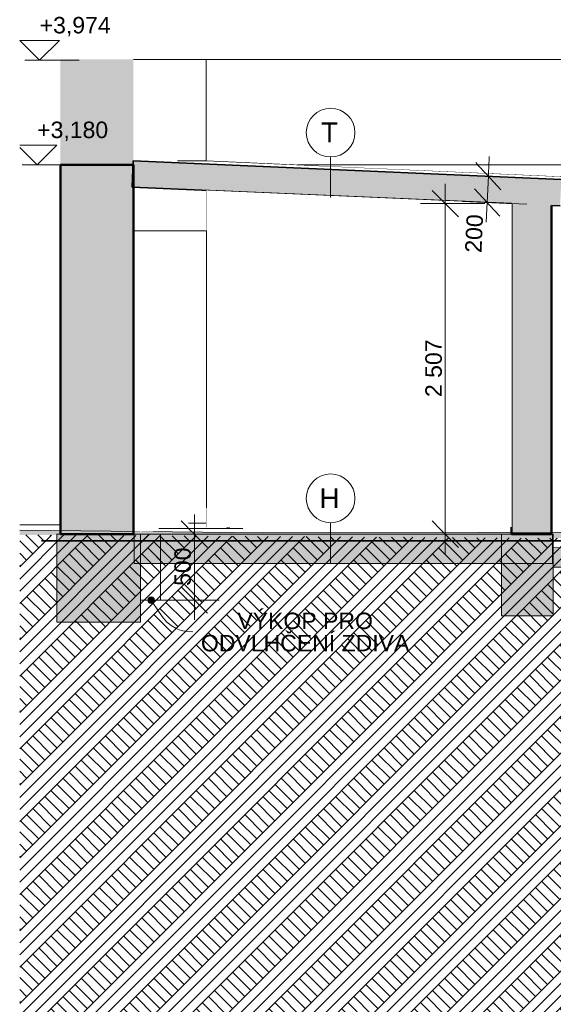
# Model space of a CAD drawing. Header units: millimetres. Extents: x -25516 to 3801, y -6942 to 11332.
# Tile 2 of 33: x -25516 to -21466, y -3184 to 4281. Entities that reach past the tile are written whole.
import ezdxf

# ---------------------------------------------------------------- set-up
doc = ezdxf.new("R2010")
doc.units = ezdxf.units.MM
doc.header["$MEASUREMENT"] = 0
doc.linetypes.add('Wipeout_Contour', pattern=[1000, 0, -1000])
doc.linetypes.add('Čárkovaná', pattern=[325, 200, -125])
for name, color, linetype in [('POHLED ZÁPADNÍ_1_Anotace - SP', 7, 'Continuous'), ('POHLED ZÁPADNÍ_1_Bourané_Anotace - SP', 7, 'Continuous'), ('POHLED ZÁPADNÍ_1_Bourané_Konstrukce - krov', 7, 'Continuous'), ('POHLED ZÁPADNÍ_1_Bourané_Konstrukce - nosné', 7, 'Continuous'), ('POHLED ZÁPADNÍ_1_Bourané_Konstrukce - střechy a skořepiny', 7, 'Continuous'), ('POHLED ZÁPADNÍ_1_Bourané_Kóty - SP', 7, 'Continuous'), ('POHLED ZÁPADNÍ_1_Bourané_Popis', 7, 'Continuous'), ('POHLED ZÁPADNÍ_1_Bourané_Situace - terén', 7, 'Continuous'), ('POHLED ZÁPADNÍ_1_Bourané_Výplně - Povrchové', 7, 'Continuous'), ('POHLED ZÁPADNÍ_1_Bourané_Výplně – Řezové', 7, 'Continuous'), ('POHLED ZÁPADNÍ_1_Bourané_VÝTAH VAR 1', 7, 'Continuous'), ('POHLED ZÁPADNÍ_1_Konstrukce - krov', 7, 'Continuous'), ('POHLED ZÁPADNÍ_1_Konstrukce - nosné', 7, 'Continuous'), ('POHLED ZÁPADNÍ_1_Kóty - SP', 7, 'Continuous'), ('POHLED ZÁPADNÍ_1_Situace - terén', 7, 'Continuous'), ('POHLED ZÁPADNÍ_1_Výplně - Povrchové', 7, 'Continuous'), ('POHLED ZÁPADNÍ_1_Výplně – Řezové', 7, 'Continuous')]:
    doc.layers.add(name, color=color, linetype=linetype)
doc.styles.add('GENEROVANÝ_STYL_1', font='txt')
doc.styles.add('GENEROVANÝ_STYL_2', font='txt')
pattern_1 = [(45, (4e-12, 0), (-137.8858, 137.8858), []), (45, (-45.96, 45.96), (-275.7716, 275.7716), []), (45, (-91.92, 91.92), (-275.7716, 275.7716), []), (135, (-137.886, 137.886), (45.96194, 45.96194), [195, -195])]

msp = doc.modelspace()

# ---------------------------------------------------------------- hatches: boundary and pattern name
at = {"layer": 'POHLED ZÁPADNÍ_1_Bourané_Výplně – Řezové', "linetype": 'Continuous', "lineweight": 0, "true_color": 0xd8d8cb}
msp.add_hatch(color=254, dxfattribs=at).paths.add_polyline_path([(-24652.3, 3180), (-24652.3, 3980), (-25206.1, 3980), (-25206.1, 3180)])

# ---------------------------------------------------------------- linework, layer by layer
at = {"layer": 'POHLED ZÁPADNÍ_1_Bourané_Konstrukce - nosné', "color": 42, "linetype": 'Continuous', "lineweight": 50, "true_color": 0xe4ad2c}
for p, q in [((-24652.3, 3180), (-25206.1, 3180)), ((-25206.1, 3180), (-25206.1, 2680))]:
    msp.add_line(p, q, dxfattribs=at)
at = {"layer": 'POHLED ZÁPADNÍ_1_Bourané_Konstrukce - střechy a skořepiny', "color": 42, "linetype": 'Continuous', "lineweight": 35, "true_color": 0xe4ad2c}
for p, q in [((-24653.7, 3210.5), (-24662.4, 3010.8)), ((-24662.4, 3010.8), (-21782.6, 2886)), ((-21480.5, 2872.9), (-21414.7, 2870))]:
    msp.add_line(p, q, dxfattribs=at)
at = {"layer": 'POHLED ZÁPADNÍ_1_Bourané_Kóty - SP', "color": 42, "linetype": 'Continuous', "lineweight": 13, "true_color": 0xe4ad2c}
for p, q in [((-25363.9, 3973.7), (-25513.9, 4123.7)), ((-25513.9, 4123.7), (-25213.9, 4123.7)), ((-25213.9, 4123.7), (-25363.9, 3973.7)), ((-25363.9, 3973.7), (-25476.4, 3973.7)), ((-25363.9, 3973.7), (-25063.9, 3973.7)), ((-25515.5, 3330), (-25233.1, 3330)), ((-25383.1, 3180), (-25515.5, 3312.5)), ((-25233.1, 3330), (-25383.1, 3180)), ((-25383.1, 3180), (-25495.6, 3180)), ((-25383.1, 3180), (-25083.1, 3180))]:
    msp.add_line(p, q, dxfattribs=at)
at = {"layer": 'POHLED ZÁPADNÍ_1_Situace - terén', "color": 251, "linetype": 'Continuous', "lineweight": 20, "true_color": 0x6a6a6a}
msp.add_line((-10974.2, -2550), (-25515.5, -2550), dxfattribs=at)

# ---------------------------------------------------------------- texts
at = {"layer": 'POHLED ZÁPADNÍ_1_Kóty - SP', "color": 42, "linetype": 'Continuous', "lineweight": 13, "true_color": 0xe4ad2c, "char_height": 125, "width": 528.001, "attachment_point": 7, "style": 'GENEROVANÝ_STYL_1'}
for s, insert in [('\\A1;{\\pql;\\fArial|b0|i0|c0|p38;+3,974}', (-25363.9, 4153.7)), ('\\A1;{\\pql;\\fArial|b0|i0|c0|p38;+3,180}', (-25383.1, 3360))]:
    msp.add_mtext(s, dxfattribs=dict(at, insert=insert))
at = {"layer": 'POHLED ZÁPADNÍ_1_Kóty - SP', "color": 154, "linetype": 'Continuous', "lineweight": 13, "char_height": 125, "width": 528.001, "attachment_point": 7, "style": 'GENEROVANÝ_STYL_1'}
for s, insert in [('\\A1;{\\pql;\\fArial|b0|i0|c0|p38;+0,465}', (-23933.9, 644.7)), ('\\A1;{\\pql;\\fArial|b0|i0|c0|p38;+0,423}', (-23933.9, 603))]:
    msp.add_mtext(s, dxfattribs=dict(at, insert=insert))

# ---------------------------------------------------------------- wipeouts: each hides what was drawn before it
at = {"color": 254, "linetype": 'Wipeout_Contour', "lineweight": 0, "ltscale": 119818.770606}
msp.add_wipeout([(-24100.8, 3210.5), (-24099.9, 3210.5), (-23406.9, 3180), (-10997.8, 3180), (-10997.8, 3980), (-24100.8, 3980)], dxfattribs=at).dxf.layer = 'POHLED ZÁPADNÍ_1_Výplně - Povrchové'
at = {"color": 254, "linetype": 'Wipeout_Contour', "lineweight": 0, "ltscale": 101457.826504}
msp.add_wipeout([(-25515.5, 450), (-25515.5, 410.3), (-25206.1, 406.9), (-25206.1, 450)], dxfattribs=at).dxf.layer = 'POHLED ZÁPADNÍ_1_Výplně - Povrchové'
at = {"color": 254, "linetype": 'Wipeout_Contour', "lineweight": 0, "ltscale": 115863.435098}
msp.add_wipeout([(-24515.9, 399.5), (-23665.6, 390.3), (-21782.6, 393.3), (-21782.6, 434.5), (-24098.5, 432.5)], dxfattribs=at).dxf.layer = 'POHLED ZÁPADNÍ_1_Výplně - Povrchové'
at = {"color": 254, "linetype": 'Wipeout_Contour', "lineweight": 0, "ltscale": 85241.11257}
msp.add_wipeout([(-20978.6, 433.7), (-21480.5, 393.8), (-15504.5, 403.5), (-14615.8, 415.3), (-12634.7, 441.7)], dxfattribs=at).dxf.layer = 'POHLED ZÁPADNÍ_1_Výplně - Povrchové'

# ---------------------------------------------------------------- next in the draw order: hatches: boundary and pattern name
at = {"layer": 'POHLED ZÁPADNÍ_1_Bourané_Výplně – Řezové', "linetype": 'Continuous', "lineweight": 0, "true_color": 0xd8d8cb}
msp.add_hatch(color=254, dxfattribs=at).paths.add_polyline_path([(-24662.4, 3010.8), (-21414.7, 2870), (-21406, 3069.7), (-24653.7, 3210.5)])
at = {"layer": 'POHLED ZÁPADNÍ_1_Výplně – Řezové', "linetype": 'Continuous', "lineweight": 0, "true_color": 0x392b0b}
msp.add_hatch(color=38, dxfattribs=at).paths.add_polyline_path([(-23665.6, 390.3), (-25515.5, 410.3), (-25515.5, -2550), (-10974.2, -2550), (-10974.2, 450), (-12006.7, 450), (-15504.5, 403.5)])

# ---------------------------------------------------------------- next in the draw order: linework, layer by layer
at = {"layer": 'POHLED ZÁPADNÍ_1_Bourané_Konstrukce - nosné', "color": 42, "linetype": 'Continuous', "lineweight": 20, "true_color": 0xe4ad2c}
for p, q in [((-24100.8, 3980), (-24652.3, 3980)), ((-24100.8, 3210.5), (-24100.8, 3980))]:
    msp.add_line(p, q, dxfattribs=at)
at = {"layer": 'POHLED ZÁPADNÍ_1_Bourané_Konstrukce - střechy a skořepiny', "color": 42, "linetype": 'Continuous', "lineweight": 35, "true_color": 0xe4ad2c}
msp.add_line((-24653.7, 3210.5), (-21406, 3069.7), dxfattribs=at)
at = {"layer": 'POHLED ZÁPADNÍ_1_Bourané_Konstrukce - střechy a skořepiny', "color": 42, "linetype": 'Continuous', "lineweight": 20, "true_color": 0xe4ad2c}
for p, q in [((-24099.9, 3210.5), (-24317.8, 3210.5)), ((-20988.7, 3073.7), (-24099.9, 3210.5))]:
    msp.add_line(p, q, dxfattribs=at)
at = {"layer": 'POHLED ZÁPADNÍ_1_Bourané_Popis', "color": 42, "linetype": 'Continuous', "lineweight": 13, "true_color": 0xe4ad2c}
msp.add_circle((-23156.3, 3424.9), 184.9, dxfattribs=at)
at = {"layer": 'POHLED ZÁPADNÍ_1_Konstrukce - nosné', "color": 251, "linetype": 'Continuous', "lineweight": 20, "true_color": 0x6a6a6a}
msp.add_line((-10997.8, 3980), (-24100.8, 3980), dxfattribs=at)
at = {"layer": 'POHLED ZÁPADNÍ_1_Kóty - SP', "color": 154, "linetype": 'Continuous', "lineweight": 13}
for p, q in [((-23783.9, 614.7), (-23933.9, 464.7)), ((-23783.9, 573), (-23933.9, 423)), ((-23933.9, 464.7), (-23821.4, 464.7)), ((-23933.9, 423), (-23821.4, 423))]:
    msp.add_line(p, q, dxfattribs=at)
at = {"layer": 'POHLED ZÁPADNÍ_1_Situace - terén', "color": 7, "linetype": 'Continuous', "lineweight": 20}
msp.add_line((-25515.5, 450), (-25206.1, 450), dxfattribs=at)
at = {"layer": 'POHLED ZÁPADNÍ_1_Situace - terén', "color": 251, "linetype": 'Continuous', "lineweight": 20, "true_color": 0x6a6a6a, "flags": 128}
msp.add_lwpolyline([(-25515.5, 410.3), (-23665.6, 390.3), (-15504.5, 403.5), (-12006.7, 450), (-10974.2, 450)], dxfattribs=at)

# ---------------------------------------------------------------- next in the draw order: texts
at = {"layer": 'POHLED ZÁPADNÍ_1_Konstrukce - nosné', "color": 42, "linetype": 'Continuous', "lineweight": 13, "true_color": 0xe4ad2c, "insert": (-23164.6, 3351.7), "char_height": 150, "attachment_point": 8, "style": 'GENEROVANÝ_STYL_2'}
msp.add_mtext('\\A1;{\\pqc;\\fArial|b0|i0|c238|p38;T}', dxfattribs=at)

# ---------------------------------------------------------------- next in the draw order: wipeouts: each hides what was drawn before it
at = {"color": 254, "linetype": 'Wipeout_Contour', "lineweight": 0, "ltscale": 180969.674031}
msp.add_wipeout([(-21466.3, 349.5), (-25515.5, 375.1), (-25515.5, -3518.9), (-18035.8, -3518.9), (-18109.4, -3060), (-18546.8, -3034), (-18546.8, 11.4), (-17190.2, 11.4), (-16947, 380)], dxfattribs=at).dxf.layer = 'POHLED ZÁPADNÍ_1_Situace - terén'
at = {"color": 254, "linetype": 'Wipeout_Contour', "lineweight": 0, "ltscale": 66063.226635}
msp.add_wipeout([(-23406.9, 3180), (-20988.7, 3073.7), (-20988.7, 3180)], dxfattribs=at).dxf.layer = 'POHLED ZÁPADNÍ_1_Výplně - Povrchové'

# ---------------------------------------------------------------- next in the draw order: hatches: boundary and pattern name
at = {"layer": 'POHLED ZÁPADNÍ_1_Bourané_Anotace - SP', "linetype": 'Continuous', "lineweight": 13, "true_color": 0xe4ad2c}
msp.add_hatch(color=42, dxfattribs=at).paths.add_polyline_path([(-24542.5, -120), (-24540.6, -129.6), (-24535.2, -137.7), (-24527, -143.1), (-24517.5, -145), (-24507.9, -143.1), (-24499.8, -137.7), (-24494.4, -129.6), (-24492.5, -120), (-24494.4, -110.4), (-24499.8, -102.3), (-24507.9, -96.9), (-24517.5, -95), (-24527, -96.9), (-24535.2, -102.3), (-24540.6, -110.4)])
at = {"layer": 'POHLED ZÁPADNÍ_1_Bourané_Situace - terén', "linetype": 'Continuous', "lineweight": 13}
msp.add_hatch(color=254, dxfattribs=at).paths.add_polyline_path([(-21858.8, 380), (-21858.8, -238.4), (-21466.4, -238.4), (-21466.4, 380)])
at = {"layer": 'POHLED ZÁPADNÍ_1_Bourané_Výplně - Povrchové', "linetype": 'Continuous', "lineweight": 0, "true_color": 0x000000}
h = msp.add_hatch(dxfattribs=at)
h.set_pattern_fill('Kámen___štěrk__velké_měř_6C', color=18, style=0, pattern_type=2)
h.set_pattern_definition([(45, (4e-12, 0), (-116.6726, 116.6726), []), (90, (-116.67, 116.67), (-74.25, 0), [0, -49.5, 0, -74.25]), (155, (4e-12, 233.345), (31.3794, 67.29335), [0, -36.3, 0, -62.7])])
h.paths.add_polyline_path([(-10982, 319), (-21466.4, 275.7), (-21466.4, 128.7), (-10982, 128.7)])
at = {"layer": 'POHLED ZÁPADNÍ_1_Bourané_Výplně – Řezové', "linetype": 'Continuous', "lineweight": 0, "true_color": 0xd8d8cb}
msp.add_hatch(color=254, dxfattribs=at).paths.add_polyline_path([(-21480.5, 380), (-21480.5, 2872.9), (-21782.6, 2886), (-21782.6, 380)])
at = {"layer": 'POHLED ZÁPADNÍ_1_Situace - terén', "linetype": 'Continuous', "lineweight": 13, "true_color": 0xbf7d1a}
h = msp.add_hatch(dxfattribs=at)
h.set_pattern_fill('Zemina_0001', color=32, style=0, pattern_type=2)
h.set_pattern_definition(pattern_1)
h.paths.add_polyline_path([(-21466.3, 349.5), (-25515.5, 375.1), (-25515.5, -3518.9), (-18035.8, -3518.9), (-18109.4, -3060), (-18546.8, -3034), (-18546.8, 11.4), (-17190.2, 11.4), (-16947, 380)])

# ---------------------------------------------------------------- next in the draw order: linework, layer by layer
at = {"layer": 'POHLED ZÁPADNÍ_1_Bourané_Anotace - SP', "color": 42, "linetype": 'Continuous', "lineweight": 13, "true_color": 0xe4ad2c, "flags": 128}
msp.add_lwpolyline([(-24505, -141.7), (-24435.3, -245.2), (-24400.9, -283.3), (-24365.9, -313.1), (-24329.4, -335.1), (-24290.5, -350.1), (-24248.5, -358.6), (-24202.5, -361.3)], dxfattribs=at)
at = {"layer": 'POHLED ZÁPADNÍ_1_Bourané_Anotace - SP', "color": 42, "linetype": 'Continuous', "lineweight": 13, "true_color": 0xe4ad2c}
msp.add_circle((-24517.5, -120), 25, dxfattribs=at)
at = {"layer": 'POHLED ZÁPADNÍ_1_Bourané_Konstrukce - nosné', "color": 42, "linetype": 'Continuous', "lineweight": 50, "true_color": 0xe4ad2c}
for p, q in [((-21782.6, 2886), (-21782.6, 380)), ((-21480.5, 2872.9), (-21480.5, 380)), ((-21480.5, 380), (-21782.6, 380))]:
    msp.add_line(p, q, dxfattribs=at)
at = {"layer": 'POHLED ZÁPADNÍ_1_Bourané_Konstrukce - střechy a skořepiny', "color": 42, "linetype": 'Continuous', "lineweight": 13, "true_color": 0xe4ad2c, "flags": 128}
msp.add_lwpolyline([(-10982, 319), (-21466.4, 275.7), (-21466.4, 128.7), (-10982, 128.7)], close=True, dxfattribs=at)
at = {"layer": 'POHLED ZÁPADNÍ_1_Bourané_Kóty - SP', "color": 42, "linetype": 'Continuous', "lineweight": 13, "true_color": 0xe4ad2c}
for p, q in [((-21959.4, 3094), (-21952.8, 3243.8)), ((-21659.6, 3080.8), (-22146.7, 3102.2)), ((-21985.9, 380), (-22473.4, 380)), ((-22285.9, 230), (-22285.9, 380)), ((-24289.9, -20), (-24089.9, -220)), ((-24002.4, -120), (-24489.9, -120)), ((-24189.9, -270), (-24189.9, -120))]:
    msp.add_line(p, q, dxfattribs=at)
at = {"layer": 'POHLED ZÁPADNÍ_1_Bourané_Situace - terén', "color": 42, "linetype": 'Continuous', "lineweight": 13, "true_color": 0xe4ad2c, "flags": 128}
msp.add_lwpolyline([(-21858.8, 380), (-21466.4, 380), (-21466.4, -238.4), (-21858.8, -238.4)], close=True, dxfattribs=at)
at = {"layer": 'POHLED ZÁPADNÍ_1_Bourané_VÝTAH VAR 1', "color": 42, "linetype": 'Continuous', "lineweight": 35, "true_color": 0xe4ad2c}
msp.add_line((-25349.4, 330), (-10963.2, 330), dxfattribs=at)
at = {"layer": 'POHLED ZÁPADNÍ_1_Konstrukce - nosné', "color": 251, "linetype": 'Continuous', "lineweight": 20, "true_color": 0x6a6a6a}
msp.add_line((-23406.9, 3180), (-20988.7, 3180), dxfattribs=at)
at = {"layer": 'POHLED ZÁPADNÍ_1_Konstrukce - nosné', "color": 7, "linetype": 'Continuous', "lineweight": 50}
msp.add_line((-25206.1, 2680), (-25206.1, 380), dxfattribs=at)

# ---------------------------------------------------------------- next in the draw order: texts
at = {"layer": 'POHLED ZÁPADNÍ_1_Anotace - SP', "color": 42, "linetype": 'Continuous', "lineweight": 13, "true_color": 0xe4ad2c, "insert": (-23349.4, -362.3), "char_height": 125, "width": 1706.051, "attachment_point": 5, "line_spacing_factor": 0.809296, "style": 'GENEROVANÝ_STYL_2'}
msp.add_mtext('\\A1;{\\pqc;\\fArial|b0|i0|c238|p38;VÝKOP PRO ODVLHČENÍ ZDIVA }', dxfattribs=at)
at = {"layer": 'POHLED ZÁPADNÍ_1_Kóty - SP', "color": 42, "linetype": 'Continuous', "lineweight": 13, "true_color": 0xe4ad2c, "insert": (-24214.9, -12.3), "char_height": 125, "width": 284.572, "attachment_point": 7, "rotation": 90, "style": 'GENEROVANÝ_STYL_1'}
msp.add_mtext('\\A1;{\\pql;\\fArial|b0|i0|c0|p38;500}', dxfattribs=at)

# ---------------------------------------------------------------- next in the draw order: wipeouts: each hides what was drawn before it
at = {"color": 254, "linetype": 'Wipeout_Contour', "lineweight": 0, "ltscale": 122321.456401}
msp.add_wipeout([(-24098.5, 2680), (-24652.3, 2680), (-24652.3, 400.9), (-24515.9, 399.5), (-24098.5, 432.5)], dxfattribs=at).dxf.layer = 'POHLED ZÁPADNÍ_1_Výplně - Povrchové'

# ---------------------------------------------------------------- next in the draw order: hatches: boundary and pattern name
at = {"layer": 'POHLED ZÁPADNÍ_1_Bourané_Situace - terén', "linetype": 'Continuous', "lineweight": 13}
msp.add_hatch(color=254, dxfattribs=at).paths.add_polyline_path([(-21471.8, 380), (-24648, 380), (-24648, 158.6), (-21471.8, 158.6)])
at = {"layer": 'POHLED ZÁPADNÍ_1_Bourané_Situace - terén', "linetype": 'Continuous', "lineweight": 13, "true_color": 0xbf7d1a}
h = msp.add_hatch(dxfattribs=at)
h.set_pattern_fill('Zemina_0001', color=32, style=0, pattern_type=2)
h.set_pattern_definition(pattern_1)
h.paths.add_polyline_path([(-24599.4, 380), (-24599.4, -120), (-24447, -120), (-24447, 380)])
at = {"layer": 'POHLED ZÁPADNÍ_1_Bourané_Výplně – Řezové', "linetype": 'Continuous', "lineweight": 0, "true_color": 0xd8d8cb}
msp.add_hatch(color=254, dxfattribs=at).paths.add_polyline_path([(-24652.3, 3980), (-25206.1, 3980), (-25206.1, 2680), (-24652.3, 2680)])
at = {"layer": 'POHLED ZÁPADNÍ_1_Situace - terén', "linetype": 'Continuous', "lineweight": 13}
msp.add_hatch(color=254, dxfattribs=at).paths.add_polyline_path([(-25234.8, 380), (-25234.8, -286), (-24599.4, -286), (-24599.4, 380)])
at = {"layer": 'POHLED ZÁPADNÍ_1_Výplně – Řezové', "linetype": 'Continuous', "lineweight": 13}
msp.add_hatch(color=254, dxfattribs=at).paths.add_polyline_path([(-24652.3, 380), (-24652.3, 2680), (-25206.1, 2680), (-25206.1, 380)])

# ---------------------------------------------------------------- next in the draw order: linework, layer by layer
at = {"layer": 'POHLED ZÁPADNÍ_1_Bourané_Konstrukce - krov', "color": 42, "linetype": 'Čárkovaná', "lineweight": 13, "true_color": 0xe4ad2c}
for p, q in [((-24599.4, 158.6), (-24599.4, 368.3)), ((-24447, 158.6), (-24447, 368.3))]:
    msp.add_line(p, q, dxfattribs=at)
at = {"layer": 'POHLED ZÁPADNÍ_1_Bourané_Konstrukce - nosné', "color": 42, "linetype": 'Continuous', "lineweight": 50, "true_color": 0xe4ad2c}
msp.add_line((-24652.3, 3180), (-24652.3, 2680), dxfattribs=at)
at = {"layer": 'POHLED ZÁPADNÍ_1_Bourané_Konstrukce - nosné', "color": 42, "linetype": 'Continuous', "lineweight": 20, "true_color": 0xe4ad2c}
for q in [(-24098.5, 2986.4), (-24652.3, 2680)]:
    msp.add_line((-24098.5, 2680), q, dxfattribs=at)
at = {"layer": 'POHLED ZÁPADNÍ_1_Bourané_Kóty - SP', "color": 42, "linetype": 'Continuous', "lineweight": 13, "true_color": 0xe4ad2c}
for p, q in [((-24189.9, 380), (-24189.9, 530)), ((-24002.4, 380), (-24489.9, 380)), ((-24189.9, -120), (-24189.9, 380))]:
    msp.add_line(p, q, dxfattribs=at)
at = {"layer": 'POHLED ZÁPADNÍ_1_Bourané_Situace - terén', "color": 42, "linetype": 'Continuous', "lineweight": 13, "true_color": 0xe4ad2c, "flags": 128}
for points in [[(-21471.8, 380), (-24648, 380), (-24648, 158.6), (-21471.8, 158.6)], [(-24599.4, 380), (-24447, 380), (-24447, -120), (-24599.4, -120)]]:
    msp.add_lwpolyline(points, close=True, dxfattribs=at)
at = {"layer": 'POHLED ZÁPADNÍ_1_Konstrukce - nosné', "color": 7, "linetype": 'Continuous', "lineweight": 50}
for p, q in [((-24652.3, 2680), (-24652.3, 380)), ((-24652.3, 380), (-25206.1, 380))]:
    msp.add_line(p, q, dxfattribs=at)
at = {"layer": 'POHLED ZÁPADNÍ_1_Konstrukce - nosné', "color": 251, "linetype": 'Continuous', "lineweight": 20, "true_color": 0x6a6a6a}
msp.add_line((-24098.5, 432.5), (-24098.5, 2680), dxfattribs=at)
at = {"layer": 'POHLED ZÁPADNÍ_1_Kóty - SP', "color": 154, "linetype": 'Continuous', "lineweight": 13}
for p, q in [((-23933.9, 464.7), (-24083.9, 614.7)), ((-24083.9, 614.7), (-23783.9, 614.7)), ((-23933.9, 423), (-24083.9, 573)), ((-24083.9, 573), (-23783.9, 573)), ((-23933.9, 464.7), (-24233.9, 464.7)), ((-23933.9, 423), (-24233.9, 423))]:
    msp.add_line(p, q, dxfattribs=at)
at = {"layer": 'POHLED ZÁPADNÍ_1_Situace - terén', "color": 7, "linetype": 'Continuous', "lineweight": 13, "flags": 128}
msp.add_lwpolyline([(-25234.8, 380), (-24599.4, 380), (-24599.4, -286), (-25234.8, -286)], close=True, dxfattribs=at)

# ---------------------------------------------------------------- next in the draw order: wipeouts: each hides what was drawn before it
at = {"color": 254, "linetype": 'Wipeout_Contour', "lineweight": 0, "ltscale": 92145.195842}
msp.add_wipeout([(-24098.5, 432.5), (-21782.6, 434.5), (-21782.6, 2886), (-24098.5, 2986.4)], dxfattribs=at).dxf.layer = 'POHLED ZÁPADNÍ_1_Výplně - Povrchové'

# ---------------------------------------------------------------- next in the draw order: linework, layer by layer
at = {"layer": 'POHLED ZÁPADNÍ_1_Bourané_Kóty - SP', "color": 42, "linetype": 'Continuous', "lineweight": 13, "true_color": 0xe4ad2c}
for p, q in [((-22054.9, 3198.3), (-21863.8, 2989.7)), ((-21968.1, 2894.4), (-21959.4, 3094)), ((-22185.9, 2786.6), (-22385.9, 2986.6)), ((-22285.9, 2886.6), (-22285.9, 3036.6)), ((-21872.6, 2790.1), (-22063.6, 2998.7)), ((-21985.9, 2886.6), (-22473.4, 2886.6)), ((-22285.9, 380), (-22285.9, 2886.6)), ((-21668.4, 2881.2), (-22155.5, 2902.6)), ((-21974.7, 2744.5), (-21968.1, 2894.4)), ((-24089.9, 280), (-24289.9, 480)), ((-22385.9, 480), (-22185.9, 280))]:
    msp.add_line(p, q, dxfattribs=at)
at = {"layer": 'POHLED ZÁPADNÍ_1_Bourané_Popis', "color": 42, "linetype": 'Continuous', "lineweight": 13, "true_color": 0xe4ad2c}
for p, q in [((-23156.3, 2931.9), (-23156.3, 3240)), ((-23156.3, 158.6), (-23156.3, 466.7))]:
    msp.add_line(p, q, dxfattribs=at)
msp.add_circle((-23156.3, 651.6), 184.9, dxfattribs=at)
at = {"layer": 'POHLED ZÁPADNÍ_1_Konstrukce - krov', "color": 8, "linetype": 'Continuous', "lineweight": 13}
for q in [(-24647, 2680), (-24098.5, 580)]:
    msp.add_line((-24098.5, 2680), q, dxfattribs=at)
at = {"layer": 'POHLED ZÁPADNÍ_1_Konstrukce - krov', "color": 1, "linetype": 'Continuous', "lineweight": 13}
msp.add_line((-24033.3, 423), (-24460.7, 423), dxfattribs=at)

# ---------------------------------------------------------------- next in the draw order: texts
at = {"layer": 'POHLED ZÁPADNÍ_1_Konstrukce - nosné', "color": 42, "linetype": 'Continuous', "lineweight": 13, "true_color": 0xe4ad2c, "insert": (-23164.6, 578.4), "char_height": 150, "attachment_point": 8, "style": 'GENEROVANÝ_STYL_2'}
msp.add_mtext('\\A1;{\\pqc;\\fArial|b0|i0|c238|p38;H}', dxfattribs=at)
at = {"layer": 'POHLED ZÁPADNÍ_1_Kóty - SP', "color": 42, "linetype": 'Continuous', "lineweight": 13, "true_color": 0xe4ad2c, "char_height": 125, "attachment_point": 7, "style": 'GENEROVANÝ_STYL_1'}
for s, insert, width, rotation in [('\\A1;{\\pql;\\fArial|b0|i0|c0|p38;200}', (-22010, 2511.3), 284.572, 87.48243), ('\\A1;{\\pql;\\fArial|b0|i0|c0|p38;2\xa0507}', (-22310.9, 1419.6), 427.429, 90)]:
    msp.add_mtext(s, dxfattribs=dict(at, insert=insert, width=width, rotation=rotation))

doc.saveas('drawing.dxf')
